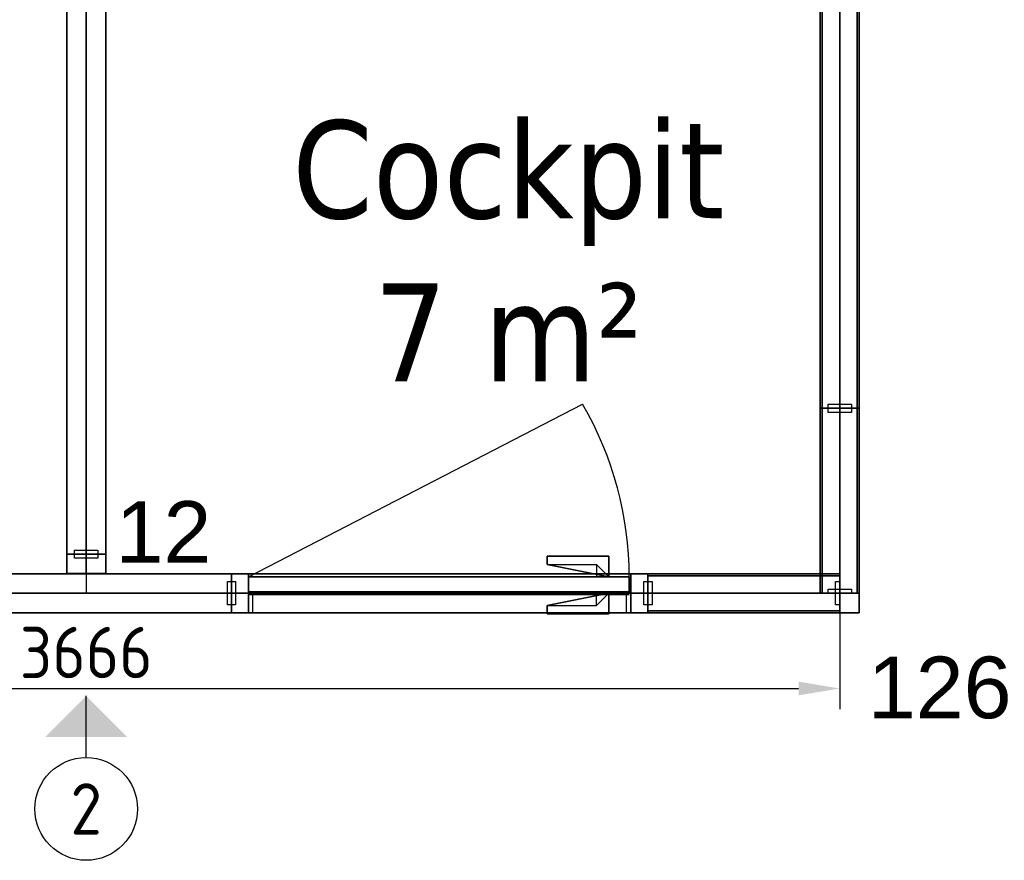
# Model space of a CAD drawing. Extents: x 3165 to 57695, y -7842 to 39081.
# Tile 32 of 248: x 11688 to 14083, y 31511 to 33557. Entities that reach past the tile are written whole.
import ezdxf
from ezdxf.enums import TextEntityAlignment as Align

# ---------------------------------------------------------------- set-up
doc = ezdxf.new("R2010")
doc.units = 0
doc.header["$LTSCALE"] = 50
doc.header["$PDSIZE"] = -5
doc.linetypes.add('HIDDEN2', pattern=[4.7625, 3.175, -1.5875])
doc.layers.get('0').update_dxf_attribs({"linetype": 'CONTINUOUS'})
doc.layers.get('DEFPOINTS').update_dxf_attribs({"linetype": 'CONTINUOUS'})
for name, color, linetype in [('AS-A38--_F----5', 2, 'CONTINUOUS'), ('AS-A38--_F---4-', 9, 'CONTINUOUS'), ('AS-I38-E_F----5_Deuren', 7, 'CONTINUOUS'), ('AS-I38-M_F----5_Deurmodulen', 7, 'CONTINUOUS'), ('AS-I38-M_F----5_Hoekaansluitingen', 7, 'CONTINUOUS'), ('AS-I38-M_F----5_Muuraansluitingen', 7, 'CONTINUOUS'), ('AS-I38-M_F----5_Wandmodulen', 7, 'CONTINUOUS'), ('AS-L32--_F----5', 84, 'CONTINUOUS'), ('AS-L32--_F---4-', 84, 'CONTINUOUS'), ('AS-L32--_F-23--', 84, 'CONTINUOUS'), ('AS-L32--_F123--', 84, 'CONTINUOUS'), ('AS-L38--', 7, 'CONTINUOUS'), ('AS-L38--_F----5', 7, 'CONTINUOUS'), ('AS-L38--_F---4-', 7, 'CONTINUOUS'), ('AS-L38--_F-23--', 3, 'CONTINUOUS'), ('AS-L38--_F1----', 2, 'CONTINUOUS'), ('AS-L38--_F1-----', 2, 'CONTINUOUS'), ('AS-L38--_F123--', 7, 'CONTINUOUS'), ('AS-L38GL_F---4-', 2, 'CONTINUOUS'), ('AS-L38GL_F123--', 3, 'CONTINUOUS'), ('AS-M38--_F123--_Wandlengte', 1, 'CONTINUOUS'), ('AS-T38--_F----5', 7, 'CONTINUOUS'), ('AS-T38--_F-23--', 7, 'CONTINUOUS'), ('IWTEKST', 2, 'CONTINUOUS')]:
    doc.layers.add(name, color=color, linetype=linetype)
for name, color, linetype, plot in [('AS-I38-1_F----5', 2, 'CONTINUOUS', False), ('IWHARTWAND', 6, 'CONTINUOUS', False), ('IWHULPLIJN', 40, 'CONTINUOUS', False)]:
    doc.layers.add(name, color=color, linetype=linetype, plot=plot)
doc.layers.add('Onderlegger 3e verdieping$0$A-AREA-IDEN', color=8, linetype='CONTINUOUS', lineweight=18)
doc.styles.add('Onderlegger 3e verdieping$0$Tahoma_1', font='TAHOMA.TTF', dxfattribs={"height": 238.040123})
doc.styles.get("Standard").update_dxf_attribs({"font": 'isocp.shx'})
doc.dimstyles.new('CWall_F2_Wandlengte', dxfattribs={"dimscale": 50, "dimtxt": 2.5, "dimasz": 2, "dimexe": 1, "dimexo": 1, "dimgap": 0.5, "dimtad": 1, "dimdec": 0, "dimdsep": 46, "dimtxsty": 'Standard', "dimcen": 2.5, "dimclrt": 2, "dimadec": 0, "dimazin": 0, "dimtfac": 1, "dimtdec": 0, "dimtix": 1, "dimtmove": 2, "dimatfit": 0, "dimfxl": 0, "dimtolj": 1, "dimtzin": 0, "dimarcsym": 0})
pattern_1 = [(60, (616, 2090), (-43300, 25000), [300, -50000]), (60, (690, 2164), (-43300, 25000), [100, -50000]), (60, (645, 2190), (-43300, 25000), [100, -50000]), (150, (780, 2170), (-25000, -43300), [200, -50000])]
pattern_2 = [(0, (691.5, 1360), (29.7656, 59.5312), [0, -59.5312])]
pattern_3 = [(60, (616, 1230), (-43300, 25000), [300, -50000]), (60, (690, 1304), (-43300, 25000), [100, -50000]), (60, (645, 1330), (-43300, 25000), [100, -50000]), (150, (780, 1310), (-25000, -43300), [200, -50000])]
pattern_4 = [(60, (616, 370), (-43300, 25000), [300, -50000]), (60, (690, 444), (-43300, 25000), [100, -50000]), (60, (645, 470), (-43300, 25000), [100, -50000]), (150, (780, 450), (-25000, -43300), [200, -50000])]
pattern_5 = [(60, (150, 2090), (-43300, 25000), [300, -50000]), (60, (220, 2164), (-43300, 25000), [100, -50000]), (60, (180, 2190), (-43300, 25000), [100, -50000]), (150, (310, 2170), (-25000, -43300), [200, -50000])]
pattern_6 = [(0, (225, 1360), (29.766, 59.531), [0, -59.531])]
pattern_7 = [(60, (150, 1230), (-43300, 25000), [300, -50000]), (60, (220, 1304), (-43300, 25000), [100, -50000]), (60, (180, 1330), (-43300, 25000), [100, -50000]), (150, (310, 1310), (-25000, -43300), [200, -50000])]
pattern_8 = [(60, (150, 370), (-43300, 25000), [300, -50000]), (60, (220, 444), (-43300, 25000), [100, -50000]), (60, (180, 470), (-43300, 25000), [100, -50000]), (150, (310, 450), (-25000, -43300), [200, -50000])]
pattern_9 = [(60, (160, 2090), (-43300, 25000), [300, -50000]), (60, (230, 2164), (-43300, 25000), [100, -50000]), (60, (187, 2190), (-43300, 25000), [100, -50000]), (150, (320, 2170), (-25000, -43300), [200, -50000])]
pattern_10 = [(0, (233.25, 1360), (29.766, 59.531), [0, -59.531])]
pattern_11 = [(60, (160, 1230), (-43300, 25000), [300, -50000]), (60, (230, 1304), (-43300, 25000), [100, -50000]), (60, (187, 1330), (-43300, 25000), [100, -50000]), (150, (320, 1310), (-25000, -43300), [200, -50000])]
pattern_12 = [(60, (160, 370), (-43300, 25000), [300, -50000]), (60, (230, 444), (-43300, 25000), [100, -50000]), (60, (187, 470), (-43300, 25000), [100, -50000]), (150, (320, 450), (-25000, -43300), [200, -50000])]
pattern_13 = [(0, (869, 1360), (31.75, 31.75), [15.875, -47.625]), (90, (876.938, 1352.062), (-31.75, 31.75), [15.875, -47.625])]

# ---------------------------------------------------------------- blocks, each defined once
blk = doc.blocks.new('Onderlegger 3e verdieping')
at = {"layer": 'Onderlegger 3e verdieping$0$A-AREA-IDEN', "insert": (12876.4, 33311.9), "char_height": 238.04, "width": 1263, "attachment_point": 2, "line_spacing_factor": 1.000232, "style": 'Onderlegger 3e verdieping$0$Tahoma_1'}
blk.add_mtext('Cockpit\\P7 m²', dxfattribs=at)
blk = doc.blocks.new('QHK-18--_CTA01')
at = {"layer": 'AS-L38--_F----5', "linetype": 'HIDDEN2'}
blk.add_line((0, 0), (0, 0, 2700), dxfattribs=at)
at = {"layer": 'AS-L38--_F---4-'}
blk.add_line((-47.5, 47.5), (-47.5, 47.5, 2700), dxfattribs=at)
for points, invisible_edges in [([(0, 47.5, 2700), (0, -47.5, 2700), (47.5, -47.5, 2700), (-47.5, 47.5, 2700)], 4), ([(47.5, -47.5, 2700), (-47.5, 47.5, 2700), (-47.5, 0, 2700), (47.5, 0, 2700)], 1), ([(47.5, 0), (47.5, 0, 60), (47.5, -47.5, 60), (47.5, -47.5)], 1), ([(47.5, 0, 2660), (47.5, 0, 2700), (47.5, -47.5, 2700), (47.5, -47.5, 2660)], 1), ([(47.5, -47.5), (47.5, -47.5, 60), (0, -47.5, 60), (0, -47.5)], 4), ([(47.5, -47.5, 2660), (47.5, -47.5, 2700), (0, -47.5, 2700), (0, -47.5, 2660)], 4)]:
    blk.add_3dface(points, dxfattribs=dict(at, invisible_edges=invisible_edges))
for points in [[(47.5, 0, 60), (47.5, 0, 2660), (47.5, -47.5, 2660), (47.5, -47.5, 60)], [(47.5, -47.5, 60), (47.5, -47.5, 2660), (0, -47.5, 2660), (0, -47.5, 60)]]:
    blk.add_3dface(points, dxfattribs=at)
at = {"layer": 'AS-L38--_F123--'}
blk.add_lwpolyline([(0, -47.5), (47.5, -47.5), (47.5, 0)], dxfattribs=at)
at = {"layer": 'DEFPOINTS'}
blk.add_point((0, 0, 2700), dxfattribs=at)
at = {"layer": 'AS-I38-M_F----5_Hoekaansluitingen', "extrusion": (1, -6.12303e-17, 0)}
blk.add_text('D126', height=125, rotation=90, dxfattribs=at).set_placement((0, 2750), align=Align.MIDDLE_LEFT)
at = {"layer": 'AS-I38-M_F----5_Hoekaansluitingen', "extrusion": (0, -1, 0)}
blk.add_text('D126', height=125, rotation=90, dxfattribs=at).set_placement((0, 2750), align=Align.MIDDLE_LEFT)
blk = doc.blocks.new('WandNr2-_CTA01')
at = {"layer": 'AS-T38--_F-23--', "color": 0, "linetype": 'ByBlock'}
blk.add_line((0, -5), (0, -2), dxfattribs=at)
blk.add_circle((0, -7.5), 2.5, dxfattribs=at)
blk.add_solid([(0, -2), (2, -4), (-2, -4)], dxfattribs=at)
blk.add_attdef('WANDNR', text='', height=2.5, dxfattribs=at).set_placement((0, -7.5), align=Align.MIDDLE)
blk = doc.blocks.new('WandNr5o_CTA01')
at = {"layer": 'AS-T38--_F----5', "color": 0, "linetype": 'ByBlock'}
blk.add_circle((0, -18), 2.5, dxfattribs=at)
blk.add_attdef('WANDNR', text='', height=2.5, dxfattribs=at).set_placement((0, -18), align=Align.MIDDLE)
blk = doc.blocks.new('Q0WDSTL-_CTA01')
at = {"layer": 'AS-L38--_F-23--'}
for p, q in [((0, 0.3), (0, 0.5)), ((0, -0.3), (0, -0.5))]:
    blk.add_line(p, q, dxfattribs=at)
at = {"layer": 'AS-L38--_F-23--', "color": 1}
blk.add_lwpolyline([(0, 0.3), (1, 0.3), (1, -0.3), (0, -0.3)], dxfattribs=at)
at = {"layer": 'AS-L38--_F1-----'}
blk.add_lwpolyline([(0, 0.5), (0, -0.5)], dxfattribs=at)
blk = doc.blocks.new('QSRT16--_CTA01')
at = {"layer": 'AS-L38--_F----5', "linetype": 'HIDDEN2'}
blk.add_line((0, 0), (0, 0, 2700), dxfattribs=at)
at = {"layer": 'AS-L38--_F----5', "invisible_edges": 4}
for points in [[(47.5, 0), (47.5, 0, 60), (95, 0, 60), (95, 0)], [(47.5, 0, 2660), (47.5, 0, 2700), (95, 0, 2700), (95, 0, 2660)]]:
    blk.add_3dface(points, dxfattribs=at)
at = {"layer": 'AS-L38--_F----5'}
blk.add_3dface([(47.5, 0, 60), (47.5, 0, 2660), (95, 0, 2660), (95, 0, 60)], dxfattribs=at)
at = {"layer": 'AS-L38--_F---4-', "invisible_edges": 4}
for points in [[(95, 47.5), (95, 47.5, 60), (47.5, 47.5, 60), (47.5, 47.5)], [(95, 47.5, 2660), (95, 47.5, 2700), (47.5, 47.5, 2700), (47.5, 47.5, 2660)], [(47.5, -47.5), (47.5, -47.5, 60), (95, -47.5, 60), (95, -47.5)], [(47.5, -47.5, 2660), (47.5, -47.5, 2700), (95, -47.5, 2700), (95, -47.5, 2660)]]:
    blk.add_3dface(points, dxfattribs=at)
at = {"layer": 'AS-L38--_F---4-'}
for points in [[(95, 47.5, 60), (95, 47.5, 2660), (47.5, 47.5, 2660), (47.5, 47.5, 60)], [(47.5, 47.5), (47.5, 47.5, 60), (47.5, -47.5, 60), (47.5, -47.5)], [(47.5, 47.5, 60), (47.5, 47.5, 2660), (47.5, -47.5, 2660), (47.5, -47.5, 60)], [(47.5, 47.5, 2660), (47.5, 47.5, 2700), (47.5, -47.5, 2700), (47.5, -47.5, 2660)], [(95, 47.5, 2700), (47.5, 47.5, 2700), (47.5, -47.5, 2700), (95, -47.5, 2700)], [(47.5, -47.5, 60), (47.5, -47.5, 2660), (95, -47.5, 2660), (95, -47.5, 60)]]:
    blk.add_3dface(points, dxfattribs=at)
at = {"layer": 'AS-L38--_F123--'}
blk.add_lwpolyline([(95, 47.5), (47.5, 47.5), (47.5, -47.5), (95, -47.5)], dxfattribs=at)
at = {"layer": 'DEFPOINTS'}
blk.add_point((0, 0, 2700), dxfattribs=at)
at = {"layer": 'AS-L38--', "xscale": 10, "yscale": 95, "zscale": 10, "rotation": 180}
blk.add_blockref('Q0WDSTL-_CTA01', (95, 0), dxfattribs=at)
at = {"layer": 'AS-I38-M_F----5_Muuraansluitingen', "extrusion": (0, -1, 0)}
blk.add_text('D12', height=125, rotation=90, dxfattribs=at).set_placement((0, 2750), align=Align.MIDDLE_LEFT)
blk = doc.blocks.new('QPGLAS--_CTA01')
at = {"layer": 'AS-L38--_F----5', "color": 0}
blk.add_3dface([(0, 0), (1, 0), (1, 0, 1), (0, 0, 1)], dxfattribs=at)
at = {"layer": 'AS-L38GL_F123--'}
blk.add_line((0, 0), (1, 0), dxfattribs=at)
at = {"layer": 'AS-L38GL_F---4-'}
mesh = blk.add_polymesh((6, 3), dxfattribs=at)
for k, corner in enumerate([(1, -0.45, 1), (1, -0.45), (1, -0.45), (0, -0.45, 1), (0, -0.45), (0, -0.45), (0, 0.45, 1), (0, 0.45), (0, -0.45), (1, 0.45, 1), (1, 0.45), (1, -0.45), (1, 0.45, 1), (1, 0.45, 1), (1, -0.45, 1), (0, 0.45, 1), (0, 0.45, 1), (0, -0.45, 1)]):
    mesh.set_mesh_vertex(divmod(k, 3), corner)
blk = doc.blocks.new('O4------_CTA01')
blk.add_blockref('QPGLAS--_CTA01', (0, 0))
blk = doc.blocks.new('BvnAans-_CTA01')
at = {"layer": 'AS-L38--_F----5', "color": 0, "invisible_edges": 10}
blk.add_3dface([(0, 0), (1, 0), (1, 0, 1), (0, 0, 1)], dxfattribs=at)
at = {"layer": 'AS-L38--_F---4-', "invisible_edges": 10}
for points in [[(0, 0.5), (1, 0.5), (1, 0.5, 1), (0, 0.5, 1)], [(0, -0.5), (1, -0.5), (1, -0.5, 1), (0, -0.5, 1)]]:
    blk.add_3dface(points, dxfattribs=at)
at = {"layer": 'AS-L38--_F---4-'}
blk.add_3dface([(0, -0.5, 1), (0, 0.5, 1), (1, 0.5, 1), (1, -0.5, 1)], dxfattribs=at)
blk = doc.blocks.new('OndrAans_CTA01')
at = {"layer": 'AS-L38--_F----5', "color": 0, "invisible_edges": 10}
blk.add_3dface([(0, 0), (1, 0), (1, 0, 1), (0, 0, 1)], dxfattribs=at)
at = {"layer": 'AS-L38--_F---4-', "invisible_edges": 10}
for points in [[(0, 0.5), (1, 0.5), (1, 0.5, 1), (0, 0.5, 1)], [(0, -0.5), (1, -0.5), (1, -0.5, 1), (0, -0.5, 1)]]:
    blk.add_3dface(points, dxfattribs=at)
at = {"layer": 'AS-L38--_F123--', "color": 0}
blk.add_3dface([(0, -0.5), (1, -0.5), (1, 0.5), (0, 0.5)], dxfattribs=at)
blk = doc.blocks.new('QWND99--_CTA01')
at = {"layer": 'AS-A38--_F----5', "extrusion": (0, -1, 0)}
h = blk.add_hatch(dxfattribs=at)
h.set_pattern_fill('GLAS2', color=256, scale=50, angle=60, style=0, pattern_type=2)
h.set_pattern_definition(pattern_1)
h.paths.add_polyline_path([(0, 1780), (1383, 1780), (1383, 2660), (0, 2660)])
h = blk.add_hatch(dxfattribs=at)
h.set_pattern_fill('GLAS2', color=256, scale=50, angle=60, style=0, pattern_type=2)
h.set_pattern_definition(pattern_3)
h.paths.add_polyline_path([(0, 940), (1383, 940), (1383, 1780), (0, 1780)])
h = blk.add_hatch(dxfattribs=at)
h.set_pattern_fill('GLAS2', color=256, scale=50, angle=60, style=0, pattern_type=2)
h.set_pattern_definition(pattern_4)
h.paths.add_polyline_path([(0, 60), (1383, 60), (1383, 940), (0, 940)])
h = blk.add_hatch(dxfattribs=at)
h.set_pattern_fill('DOTS', color=256, scale=37.5, style=0)
h.set_pattern_definition(pattern_2)
h.paths.add_polyline_path([(10, 950), (1373, 950), (1373, 1770), (10, 1770)])
at = {"layer": 'AS-A38--_F---4-', "extrusion": (0, -1, 0)}
h = blk.add_hatch(dxfattribs=at)
h.set_pattern_fill('GLAS2', color=256, scale=50, angle=60, style=0, pattern_type=2)
h.set_pattern_definition(pattern_1)
h.paths.add_polyline_path([(0, 1780), (1383, 1780), (1383, 2660), (0, 2660)])
h = blk.add_hatch(dxfattribs=at)
h.set_pattern_fill('GLAS2', color=256, scale=50, angle=60, style=0, pattern_type=2)
h.set_pattern_definition(pattern_3)
h.paths.add_polyline_path([(0, 940), (1383, 940), (1383, 1780), (0, 1780)])
h = blk.add_hatch(dxfattribs=at)
h.set_pattern_fill('GLAS2', color=256, scale=50, angle=60, style=0, pattern_type=2)
h.set_pattern_definition(pattern_4)
h.paths.add_polyline_path([(0, 60), (1383, 60), (1383, 940), (0, 940)])
h = blk.add_hatch(dxfattribs=at)
h.set_pattern_fill('DOTS', color=256, scale=37.5, style=0)
h.set_pattern_definition(pattern_2)
h.paths.add_polyline_path([(10, 950), (1373, 950), (1373, 1770), (10, 1770)])
h = blk.add_hatch(dxfattribs=at)
h.set_pattern_fill('GLAS2', color=256, scale=50, angle=60, style=0, pattern_type=2)
h.set_pattern_definition(pattern_1)
h.paths.add_polyline_path([(0, 1780), (1383, 1780), (1383, 2660), (0, 2660)])
h = blk.add_hatch(dxfattribs=at)
h.set_pattern_fill('GLAS2', color=256, scale=50, angle=60, style=0, pattern_type=2)
h.set_pattern_definition(pattern_3)
h.paths.add_polyline_path([(0, 940), (1383, 940), (1383, 1780), (0, 1780)])
h = blk.add_hatch(dxfattribs=at)
h.set_pattern_fill('GLAS2', color=256, scale=50, angle=60, style=0, pattern_type=2)
h.set_pattern_definition(pattern_4)
h.paths.add_polyline_path([(0, 60), (1383, 60), (1383, 940), (0, 940)])
h = blk.add_hatch(dxfattribs=at)
h.set_pattern_fill('DOTS', color=256, scale=37.5, style=0)
h.set_pattern_definition(pattern_2)
h.paths.add_polyline_path([(10, 950), (1373, 950), (1373, 1770), (10, 1770)])
at = {"layer": 'DEFPOINTS'}
blk.add_point((0, 0, 2700), dxfattribs=at)
at = {"layer": 'AS-L38--', "yscale": 95}
for name, p, xscale, zscale in [('BvnAans-_CTA01', (0, 0, 2660), 1383, 40), ('OndrAans_CTA01', (0, 0), 1383, 60), ('Q0WDSTL-_CTA01', (0, 0), 10, 10), ('O4------_CTA01', (0, 0, 940), 1383, 840), ('O4------_CTA01', (0, 0, 1780), 1383, 880), ('O4------_CTA01', (0, 0, 60), 1383, 880)]:
    blk.add_blockref(name, p, dxfattribs=dict(at, xscale=xscale, zscale=zscale))
at = {"layer": 'AS-L38--', "xscale": 10, "yscale": 95, "zscale": 10, "rotation": 180}
blk.add_blockref('Q0WDSTL-_CTA01', (1383, 0), dxfattribs=at)
at = {"layer": 'AS-I38-1_F----5', "extrusion": (0, -1, 0)}
blk.add_text('2', height=90, dxfattribs=at).set_placement((40, 130))
at = {"layer": 'AS-I38-M_F----5_Wandmodulen', "extrusion": (0, -1, 0)}
blk.add_text('GH', height=125, rotation=90, dxfattribs=at).set_placement((691.5, 2750), align=Align.MIDDLE_LEFT)
blk = doc.blocks.new('QWND100-_CTA01')
at = {"layer": 'AS-A38--_F----5', "extrusion": (0, -1, 0)}
h = blk.add_hatch(dxfattribs=at)
h.set_pattern_fill('GLAS2', color=256, scale=50, angle=60, style=0, pattern_type=2)
h.set_pattern_definition(pattern_5)
h.paths.add_polyline_path([(0, 1780), (450, 1780), (450, 2660), (0, 2660)])
h = blk.add_hatch(dxfattribs=at)
h.set_pattern_fill('GLAS2', color=256, scale=50, angle=60, style=0, pattern_type=2)
h.set_pattern_definition(pattern_7)
h.paths.add_polyline_path([(0, 940), (450, 940), (450, 1780), (0, 1780)])
h = blk.add_hatch(dxfattribs=at)
h.set_pattern_fill('GLAS2', color=256, scale=50, angle=60, style=0, pattern_type=2)
h.set_pattern_definition(pattern_8)
h.paths.add_polyline_path([(0, 60), (450, 60), (450, 940), (0, 940)])
h = blk.add_hatch(dxfattribs=at)
h.set_pattern_fill('DOTS', color=256, scale=37.5, style=0)
h.set_pattern_definition(pattern_6)
h.paths.add_polyline_path([(10, 950), (440, 950), (440, 1770), (10, 1770)])
at = {"layer": 'AS-A38--_F---4-', "extrusion": (0, -1, 0)}
h = blk.add_hatch(dxfattribs=at)
h.set_pattern_fill('GLAS2', color=256, scale=50, angle=60, style=0, pattern_type=2)
h.set_pattern_definition(pattern_5)
h.paths.add_polyline_path([(0, 1780), (450, 1780), (450, 2660), (0, 2660)])
h = blk.add_hatch(dxfattribs=at)
h.set_pattern_fill('GLAS2', color=256, scale=50, angle=60, style=0, pattern_type=2)
h.set_pattern_definition(pattern_7)
h.paths.add_polyline_path([(0, 940), (450, 940), (450, 1780), (0, 1780)])
h = blk.add_hatch(dxfattribs=at)
h.set_pattern_fill('GLAS2', color=256, scale=50, angle=60, style=0, pattern_type=2)
h.set_pattern_definition(pattern_8)
h.paths.add_polyline_path([(0, 60), (450, 60), (450, 940), (0, 940)])
h = blk.add_hatch(dxfattribs=at)
h.set_pattern_fill('DOTS', color=256, scale=37.5, style=0)
h.set_pattern_definition(pattern_6)
h.paths.add_polyline_path([(10, 950), (440, 950), (440, 1770), (10, 1770)])
h = blk.add_hatch(dxfattribs=at)
h.set_pattern_fill('GLAS2', color=256, scale=50, angle=60, style=0, pattern_type=2)
h.set_pattern_definition(pattern_5)
h.paths.add_polyline_path([(0, 1780), (450, 1780), (450, 2660), (0, 2660)])
h = blk.add_hatch(dxfattribs=at)
h.set_pattern_fill('GLAS2', color=256, scale=50, angle=60, style=0, pattern_type=2)
h.set_pattern_definition(pattern_7)
h.paths.add_polyline_path([(0, 940), (450, 940), (450, 1780), (0, 1780)])
h = blk.add_hatch(dxfattribs=at)
h.set_pattern_fill('GLAS2', color=256, scale=50, angle=60, style=0, pattern_type=2)
h.set_pattern_definition(pattern_8)
h.paths.add_polyline_path([(0, 60), (450, 60), (450, 940), (0, 940)])
h = blk.add_hatch(dxfattribs=at)
h.set_pattern_fill('DOTS', color=256, scale=37.5, style=0)
h.set_pattern_definition(pattern_6)
h.paths.add_polyline_path([(10, 950), (440, 950), (440, 1770), (10, 1770)])
at = {"layer": 'DEFPOINTS'}
blk.add_point((0, 0, 2700), dxfattribs=at)
at = {"layer": 'AS-L38--', "yscale": 95}
for name, p, xscale, zscale in [('BvnAans-_CTA01', (0, 0, 2660), 450, 40), ('OndrAans_CTA01', (0, 0), 450, 60), ('Q0WDSTL-_CTA01', (0, 0), 10, 10), ('O4------_CTA01', (0, 0, 940), 450, 840), ('O4------_CTA01', (0, 0, 1780), 450, 880), ('O4------_CTA01', (0, 0, 60), 450, 880)]:
    blk.add_blockref(name, p, dxfattribs=dict(at, xscale=xscale, zscale=zscale))
at = {"layer": 'AS-L38--', "xscale": 10, "yscale": 95, "zscale": 10, "rotation": 180}
blk.add_blockref('Q0WDSTL-_CTA01', (450, 0), dxfattribs=at)
at = {"layer": 'AS-I38-1_F----5', "extrusion": (0, -1, 0)}
blk.add_text('1', height=90, dxfattribs=at).set_placement((40, 130))
at = {"layer": 'AS-I38-M_F----5_Wandmodulen', "extrusion": (0, -1, 0)}
blk.add_text('GH', height=125, rotation=90, dxfattribs=at).set_placement((225, 2750), align=Align.MIDDLE_LEFT)
blk = doc.blocks.new('QWND101-_CTA01')
at = {"layer": 'AS-A38--_F----5', "extrusion": (0, -1, 0)}
h = blk.add_hatch(dxfattribs=at)
h.set_pattern_fill('GLAS2', color=256, scale=50, angle=60, style=0, pattern_type=2)
h.set_pattern_definition(pattern_9)
h.paths.add_polyline_path([(0, 1780), (466.5, 1780), (466.5, 2660), (0, 2660)])
h = blk.add_hatch(dxfattribs=at)
h.set_pattern_fill('GLAS2', color=256, scale=50, angle=60, style=0, pattern_type=2)
h.set_pattern_definition(pattern_11)
h.paths.add_polyline_path([(0, 940), (466.5, 940), (466.5, 1780), (0, 1780)])
h = blk.add_hatch(dxfattribs=at)
h.set_pattern_fill('GLAS2', color=256, scale=50, angle=60, style=0, pattern_type=2)
h.set_pattern_definition(pattern_12)
h.paths.add_polyline_path([(0, 60), (466.5, 60), (466.5, 940), (0, 940)])
h = blk.add_hatch(dxfattribs=at)
h.set_pattern_fill('DOTS', color=256, scale=37.5, style=0)
h.set_pattern_definition(pattern_10)
h.paths.add_polyline_path([(10, 950), (456.5, 950), (456.5, 1770), (10, 1770)])
at = {"layer": 'AS-A38--_F---4-', "extrusion": (0, -1, 0)}
h = blk.add_hatch(dxfattribs=at)
h.set_pattern_fill('GLAS2', color=256, scale=50, angle=60, style=0, pattern_type=2)
h.set_pattern_definition(pattern_9)
h.paths.add_polyline_path([(0, 1780), (466.5, 1780), (466.5, 2660), (0, 2660)])
h = blk.add_hatch(dxfattribs=at)
h.set_pattern_fill('GLAS2', color=256, scale=50, angle=60, style=0, pattern_type=2)
h.set_pattern_definition(pattern_11)
h.paths.add_polyline_path([(0, 940), (466.5, 940), (466.5, 1780), (0, 1780)])
h = blk.add_hatch(dxfattribs=at)
h.set_pattern_fill('GLAS2', color=256, scale=50, angle=60, style=0, pattern_type=2)
h.set_pattern_definition(pattern_12)
h.paths.add_polyline_path([(0, 60), (466.5, 60), (466.5, 940), (0, 940)])
h = blk.add_hatch(dxfattribs=at)
h.set_pattern_fill('DOTS', color=256, scale=37.5, style=0)
h.set_pattern_definition(pattern_10)
h.paths.add_polyline_path([(10, 950), (456.5, 950), (456.5, 1770), (10, 1770)])
h = blk.add_hatch(dxfattribs=at)
h.set_pattern_fill('GLAS2', color=256, scale=50, angle=60, style=0, pattern_type=2)
h.set_pattern_definition(pattern_9)
h.paths.add_polyline_path([(0, 1780), (466.5, 1780), (466.5, 2660), (0, 2660)])
h = blk.add_hatch(dxfattribs=at)
h.set_pattern_fill('GLAS2', color=256, scale=50, angle=60, style=0, pattern_type=2)
h.set_pattern_definition(pattern_11)
h.paths.add_polyline_path([(0, 940), (466.5, 940), (466.5, 1780), (0, 1780)])
h = blk.add_hatch(dxfattribs=at)
h.set_pattern_fill('GLAS2', color=256, scale=50, angle=60, style=0, pattern_type=2)
h.set_pattern_definition(pattern_12)
h.paths.add_polyline_path([(0, 60), (466.5, 60), (466.5, 940), (0, 940)])
h = blk.add_hatch(dxfattribs=at)
h.set_pattern_fill('DOTS', color=256, scale=37.5, style=0)
h.set_pattern_definition(pattern_10)
h.paths.add_polyline_path([(10, 950), (456.5, 950), (456.5, 1770), (10, 1770)])
at = {"layer": 'DEFPOINTS'}
blk.add_point((0, 0, 2700), dxfattribs=at)
at = {"layer": 'AS-L38--', "yscale": 95}
for name, p, xscale, zscale in [('BvnAans-_CTA01', (0, 0, 2660), 466.5, 40), ('OndrAans_CTA01', (0, 0), 466.5, 60), ('Q0WDSTL-_CTA01', (0, 0), 10, 10), ('O4------_CTA01', (0, 0, 940), 466.5, 840), ('O4------_CTA01', (0, 0, 1780), 466.5, 880), ('O4------_CTA01', (0, 0, 60), 466.5, 880)]:
    blk.add_blockref(name, p, dxfattribs=dict(at, xscale=xscale, zscale=zscale))
at = {"layer": 'AS-L38--', "xscale": 10, "yscale": 95, "zscale": 10, "rotation": 180}
blk.add_blockref('Q0WDSTL-_CTA01', (466.5, 0), dxfattribs=at)
at = {"layer": 'AS-I38-1_F----5', "extrusion": (0, -1, 0)}
blk.add_text('98', height=90, dxfattribs=at).set_placement((40, 130))
at = {"layer": 'AS-I38-M_F----5_Wandmodulen', "extrusion": (0, -1, 0)}
blk.add_text('GH', height=125, rotation=90, dxfattribs=at).set_placement((233.2, 2750), align=Align.MIDDLE_LEFT)
blk = doc.blocks.new('D1------_CTA01')
at = {"layer": 'AS-L38--_F----5', "color": 0}
blk.add_3dface([(0, 0), (1, 0), (1, 0, 1), (0, 0, 1)], dxfattribs=at)
at = {"layer": 'AS-L38--_F---4-'}
for points in [[(0, 0.5), (1, 0.5), (1, 0.5, 1), (0, 0.5, 1)], [(0, -0.5), (1, -0.5), (1, -0.5, 1), (0, -0.5, 1)]]:
    blk.add_3dface(points, dxfattribs=at)
blk = doc.blocks.new('QWND102-_CTA01')
at = {"layer": 'DEFPOINTS'}
blk.add_point((0, 0, 2700), dxfattribs=at)
at = {"layer": 'AS-L38--', "yscale": 95}
for name, p, xscale, zscale in [('BvnAans-_CTA01', (0, 0, 2660), 707.0000054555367, 40), ('OndrAans_CTA01', (0, 0), 707.0000054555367, 60), ('Q0WDSTL-_CTA01', (0, 0), 10, 10), ('D1------_CTA01', (0, 0, 1780), 707.0000054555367, 880), ('D1------_CTA01', (0, 0, 940), 707.0000054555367, 840), ('D1------_CTA01', (0, 0, 60), 707.0000054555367, 880)]:
    blk.add_blockref(name, p, dxfattribs=dict(at, xscale=xscale, zscale=zscale))
at = {"layer": 'AS-L38--', "xscale": 10, "yscale": 95, "zscale": 10, "rotation": 180}
blk.add_blockref('Q0WDSTL-_CTA01', (707, 0), dxfattribs=at)
at = {"layer": 'AS-I38-1_F----5', "extrusion": (0, -1, 0)}
blk.add_text('3', height=90, dxfattribs=at).set_placement((40, 130))
at = {"layer": 'AS-I38-M_F----5_Wandmodulen', "extrusion": (0, -1, 0)}
blk.add_text('AH', height=125, rotation=90, dxfattribs=at).set_placement((353.5, 2750), align=Align.MIDDLE_LEFT)
blk = doc.blocks.new('3ADRDRP-_CTA01')
at = {"layer": 'AS-L38--_F----5', "color": 0}
blk.add_3dface([(0, 0), (1, 0), (1, 0, 1), (0, 0, 1)], dxfattribs=at)
at = {"layer": 'AS-L38--_F---4-'}
mesh = blk.add_polymesh((6, 3), dxfattribs=at)
for k, corner in enumerate([(1, -0.5, 1), (1, -0.5), (1, -0.5), (0, -0.5, 1), (0, -0.5), (0, -0.5), (0, 0.5, 1), (0, 0.5), (0, -0.5), (1, 0.5, 1), (1, 0.5), (1, -0.5), (1, 0.5, 1), (1, 0.5, 1), (1, -0.5, 1), (0, 0.5, 1), (0, 0.5, 1), (0, -0.5, 1)]):
    mesh.set_mesh_vertex(divmod(k, 3), corner)
blk = doc.blocks.new('Q0DRSTL-_CTA01')
at = {"layer": 'AS-L38--_F----5', "color": 0}
blk.add_3dface([(0, 0), (1, 0), (1, 0, 1), (0, 0, 1)], dxfattribs=at)
at = {"layer": 'AS-L38--_F-23--', "color": 0}
for p, q in [((0, 0.5), (0, 0.3)), ((1, 0.5), (1, 0)), ((1, 0), (1.25, 0)), ((0, -0.5), (0, -0.3))]:
    blk.add_line(p, q, dxfattribs=at)
for points in [[(1, 0.5), (0, 0.5)], [(0, -0.5), (1.25, -0.5), (1.25, 0)]]:
    blk.add_lwpolyline(points, dxfattribs=at)
at = {"layer": 'AS-L38--_F1----', "color": 0}
blk.add_lwpolyline([(0, -0.5), (1, -0.5), (1, 0.5), (0, 0.5)], close=True, dxfattribs=at)
at = {"layer": 'AS-L38--_F---4-'}
mesh = blk.add_polymesh((6, 3), dxfattribs=at)
for k, corner in enumerate([(1, -0.5, 1), (1, -0.5), (1, -0.5), (0, -0.5, 1), (0, -0.5), (0, -0.5), (0, 0.5, 1), (0, 0.5), (0, -0.5), (1, 0.5, 1), (1, 0.5), (1, -0.5), (1, 0.5, 1), (1, 0.5, 1), (1, -0.5, 1), (0, 0.5, 1), (0, 0.5, 1), (0, -0.5, 1)]):
    mesh.set_mesh_vertex(divmod(k, 3), corner)
blk = doc.blocks.new('ddch1---_CTA01')
at = {"layer": 'AS-L32--_F----5', "color": 1}
for p, q in [((0, 0.075), (1, 0.075, 0.5)), ((1, 0.075, 0.5), (0, 0.075, 1))]:
    blk.add_line(p, q, dxfattribs=at)
at = {"layer": 'AS-L32--_F----5', "color": 1, "linetype": 'HIDDEN2'}
for p, q in [((0, -0.075), (1, -0.075, 0.5)), ((1, -0.075, 0.5), (0, -0.075, 1))]:
    blk.add_line(p, q, dxfattribs=at)
at = {"layer": 'AS-L32--_F----5'}
blk.add_3dface([(0, 0), (0, 0, 1), (1, 0, 1), (1, 0)], dxfattribs=at)
at = {"layer": 'AS-L32--_F---4-'}
for points in [[(0, 1), (0, 1, 1), (1, 1, 1), (1, 1)], [(0, 1), (0, 0), (0, 0, 1), (0, 1, 1)], [(0, 0, 1), (0, 1, 1), (1, 1, 1), (1, 0, 1)], [(1, 1, 1), (1, 0, 1), (1, 0), (1, 1)], [(0, 0), (0, 0, 1), (1, 0, 1), (1, 0)]]:
    blk.add_3dface(points, dxfattribs=at)
at = {"layer": 'AS-L32--_F123--', "color": 1}
blk.add_line((0, 1), (0.8776, 11.4994), dxfattribs=at)
at = {"layer": 'AS-L32--_F123--'}
for p, q in [((1, 1), (0, 1)), ((0, 1), (0, 0)), ((1, 0), (1, 1)), ((0, 0), (1, 0))]:
    blk.add_line(p, q, dxfattribs=at)
at = {"layer": 'AS-L32--_F123--', "color": 1}
blk.add_ellipse((0, 1), major_axis=(0, 21.9), ratio=0.045662, start_param=-1.570796, end_param=-1.070796, dxfattribs=at)
at = {"layer": 'DEFPOINTS'}
blk.add_point((0, 0), dxfattribs=at)
blk.add_point((0, 0), dxfattribs=at)
blk = doc.blocks.new('KlnkRcht_CTA01')
at = {"layer": 'AS-L32--_F----5'}
blk.add_polyline3d([(-0.5, 0, -0.5), (0.5, 0, -0.5), (0.5, 0, 0.5), (-0.5, 0, 0.5)], close=True, dxfattribs=at)
at = {"layer": 'AS-L32--_F-23--'}
for p, q in [((0.3, -0.6, -0.5), (0.3, 0, -0.5)), ((0.5, 0, -0.5), (0.5, -1, -0.5)), ((-0.5, -1, -0.5), (-0.5, -0.6, -0.5)), ((-0.5, -0.6, -0.5), (0.3, -0.6, -0.5)), ((0.5, -1, -0.5), (-0.5, -1, -0.5))]:
    blk.add_line(p, q, dxfattribs=at)
at = {"layer": 'AS-L32--_F---4-'}
mesh = blk.add_polyface(dxfattribs=at)
corners = [(0.5, 0, -0.5), (0.5, -1, -0.5), (-0.5, -1, -0.5), (-0.5, -0.6, -0.5), (0.3, -0.6, -0.5), (0.3, 0, -0.5), (0.5, 0, 0.5), (0.5, -1, 0.5), (-0.5, -1, 0.5), (-0.5, -0.6, 0.5), (0.3, -0.6, 0.5), (0.3, 0, 0.5)]
mesh.append_faces([[corners[k] for k in face] for face in [(0, 1, 7, 6), (1, 2, 8, 7), (2, 3, 9, 8)]])
mesh.append_faces([[corners[k] for k in face] for face in [(6, 10, 11)]], dxfattribs={"vtx0": -1})
mesh.append_faces([[corners[k] for k in face] for face in [(6, 9, 10)]], dxfattribs={"vtx0": -1, "vtx2": -1})
mesh.append_faces([[corners[k] for k in face] for face in [(6, 7, 8, 9)]], dxfattribs={"vtx3": -1})
blk = doc.blocks.new('QDR-3---_CTA01')
at = {"layer": 'DEFPOINTS'}
blk.add_point((0, 0, 2700), dxfattribs=at)
at = {"layer": 'AS-L38--'}
for name, p, xscale, yscale, zscale in [('ddch1---_CTA01', (41.5, 0, 10), 926, 40, 2585), ('KlnkRcht_CTA01', (842.5, 40, 1050), 150, -50, 20), ('BvnAans-_CTA01', (0, 0, 2660), 1013, 95, 40), ('Q0WDSTL-_CTA01', (0, 0), 10, 95, 10), ('3ADRDRP-_CTA01', (0, 0, 2595), 1013, 95, 65), ('Q0DRSTL-_CTA01', (0, 0), 41.5, 95, 2595), ('Q0DRSTL-_CTA01', (1013, 0), -41.5, 95, 2595), ('KlnkRcht_CTA01', (842.5, 0, 1050), 150, 50, 20)]:
    blk.add_blockref(name, p, dxfattribs=dict(at, xscale=xscale, yscale=yscale, zscale=zscale))
at = {"layer": 'AS-L38--', "xscale": 10, "yscale": 95, "zscale": 10, "rotation": 180}
blk.add_blockref('Q0WDSTL-_CTA01', (1013, 0), dxfattribs=at)
at = {"layer": 'AS-I38-E_F----5_Deuren', "extrusion": (0, -1, 0)}
blk.add_text('926x2585', height=90, dxfattribs=at).set_placement((959, 175), align=Align.BOTTOM_RIGHT)
at = {"layer": 'AS-I38-M_F----5_Deurmodulen', "extrusion": (0, -1, 0)}
blk.add_text('DA', height=125, rotation=90, dxfattribs=at).set_placement((506.5, 2750), align=Align.MIDDLE_LEFT)
blk = doc.blocks.new('QWND74--_CTA01')
at = {"layer": 'AS-A38--_F----5', "extrusion": (0, -1, 0)}
h = blk.add_hatch(dxfattribs=at)
h.set_pattern_fill('CROSS', color=256, scale=5, style=0)
h.set_pattern_definition(pattern_13)
h.paths.add_polyline_path([(0, 940), (1738, 940), (1738, 1780), (0, 1780)])
at = {"layer": 'AS-A38--_F---4-', "extrusion": (0, -1, 0)}
h = blk.add_hatch(dxfattribs=at)
h.set_pattern_fill('CROSS', color=256, scale=5, style=0)
h.set_pattern_definition(pattern_13)
h.paths.add_polyline_path([(0, 940), (1738, 940), (1738, 1780), (0, 1780)])
h = blk.add_hatch(dxfattribs=at)
h.set_pattern_fill('CROSS', color=256, scale=5, style=0)
h.set_pattern_definition(pattern_13)
h.paths.add_polyline_path([(0, 940), (1738, 940), (1738, 1780), (0, 1780)])
at = {"layer": 'DEFPOINTS'}
blk.add_point((0, 0, 2700), dxfattribs=at)
at = {"layer": 'AS-L38--', "yscale": 95}
for name, p, xscale, zscale in [('BvnAans-_CTA01', (0, 0, 2660), 1738, 40), ('OndrAans_CTA01', (0, 0), 1738, 60), ('Q0WDSTL-_CTA01', (0, 0), 10, 10), ('D1------_CTA01', (0, 0, 1780), 1738, 880), ('D1------_CTA01', (0, 0, 940), 1738, 840), ('D1------_CTA01', (0, 0, 60), 1738, 880)]:
    blk.add_blockref(name, p, dxfattribs=dict(at, xscale=xscale, zscale=zscale))
at = {"layer": 'AS-L38--', "xscale": 10, "yscale": 95, "zscale": 10, "rotation": 180}
blk.add_blockref('Q0WDSTL-_CTA01', (1738, 0), dxfattribs=at)
at = {"layer": 'AS-I38-1_F----5', "extrusion": (0, -1, 0)}
blk.add_text('1', height=90, dxfattribs=at).set_placement((40, 130))
at = {"layer": 'AS-I38-M_F----5_Wandmodulen', "extrusion": (0, -1, 0)}
blk.add_text('AH-Z1', height=125, rotation=90, dxfattribs=at).set_placement((869, 2750), align=Align.MIDDLE_LEFT)
blk = doc.blocks.new('*D385')
at = {"layer": 'AS-M38--_F123--_Wandlengte', "color": 0, "lineweight": -2}
for p, q in [((10016.6, 32111.4), (10016.6, 31879.6)), ((13682.6, 32111.2), (13682.6, 31879.4)), ((10116.6, 31929.6), (13582.6, 31929.4))]:
    blk.add_line(p, q, dxfattribs=at)
at = {"layer": 'AS-M38--_F123--_Wandlengte', "color": 0}
for points in [[(10116.6, 31946.3), (10116.6, 31912.9), (10016.6, 31929.6)], [(13582.6, 31946.1), (13582.6, 31912.7), (13682.6, 31929.4)]]:
    blk.add_solid(points, dxfattribs=at)
at = {"layer": 'DEFPOINTS', "color": 0}
for p in [(10016.6, 32161.4), (13682.6, 32161.2), (13682.6, 31929.4)]:
    blk.add_point(p, dxfattribs=at)
at = {"layer": 'AS-M38--_F123--_Wandlengte', "color": 2, "insert": (11849.6, 32017), "char_height": 125, "attachment_point": 5, "rotation": 359.9969}
blk.add_mtext('\\A1;3666', dxfattribs=at)

msp = doc.modelspace()

# ---------------------------------------------------------------- linework, layer by layer
at = {"layer": 'IWHARTWAND'}
msp.add_line((10016.6, 32161.4), (13682.6, 32161.4), dxfattribs=at)
at = {"layer": 'IWHULPLIJN'}
for p, q in [((11849.6, 35617.2), (11849.6, 32161.2)), ((13682.6, 35617.2), (13682.6, 32161.2))]:
    msp.add_line(p, q, dxfattribs=at)

# ---------------------------------------------------------------- block references
msp.add_blockref('Onderlegger 3e verdieping', (0, 0))
at = {"layer": 'AS-L38--'}
for name, p, rotation in [('QWND74--_CTA01', (11849.6, 32256.4), 90), ('QWND99--_CTA01', (13682.6, 32611.2), 90), ('QDR-3---_CTA01', (12203.1, 32161.3), 359.9968742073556), ('QWND100-_CTA01', (13682.6, 32161.2), 90), ('QSRT16--_CTA01', (11849.6, 32161.4), 90), ('QHK-18--_CTA01', (13682.6, 32161.2), 359.9968742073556), ('QWND102-_CTA01', (11496.1, 32161.3), 359.9968742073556), ('QWND101-_CTA01', (13216.1, 32161.2), 359.9968742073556)]:
    msp.add_blockref(name, p, dxfattribs=dict(at, rotation=rotation))
at = {"layer": 'AS-L38--', "extrusion": (-5.45554e-05, -1, 0)}
ref = msp.add_blockref('WandNr5o_CTA01', (11847.8, -100, -32161.9), dxfattribs=dict(at, xscale=50, yscale=50, zscale=50))
ref.add_attrib('WANDNR', '2', dxfattribs={"layer": 'AS-T38--_F----5', "color": 0, "linetype": 'ByBlock', "extrusion": (-5.45554e-05, -1, 0), "height": 125}).set_placement((11847.8, -1000, -32161.9), align=Align.MIDDLE)
at = {"layer": 'AS-L38--'}
ref = msp.add_blockref('WandNr2-_CTA01', (11849.6, 32011.3), dxfattribs=dict(at, xscale=50, yscale=50, zscale=50, rotation=359.9969))
ref.add_attrib('WANDNR', '2', dxfattribs={"layer": 'AS-T38--_F-23--', "color": 0, "linetype": 'ByBlock', "height": 125}).set_placement((11849.6, 31636.3), align=Align.MIDDLE)

# ---------------------------------------------------------------- texts
at = {"layer": 'IWTEKST', "char_height": 150, "width": 3405, "attachment_point": 1}
for s, insert in [('{\\fArial|b0|i0|c0|p34;12}', (11921.1, 32385.2, 60)), ('{\\fArial|b0|i0|c0|p34;126}', (13751, 32007, 60))]:
    msp.add_mtext(s, dxfattribs=dict(at, insert=insert))

# ---------------------------------------------------------------- dimensions: what is measured, and where the dimension line sits
at = {"layer": 'AS-M38--_F123--_Wandlengte'}
dim = msp.add_aligned_dim(p1=(10016.6, 32161.4), p2=(13682.6, 32161.2), distance=-231.8, dimstyle='CWall_F2_Wandlengte', dxfattribs=at)
dim.commit()
dim.dimension.update_dxf_attribs({"geometry": '*D385', "text_midpoint": (11849.6, 32017)})

doc.saveas('drawing.dxf')
